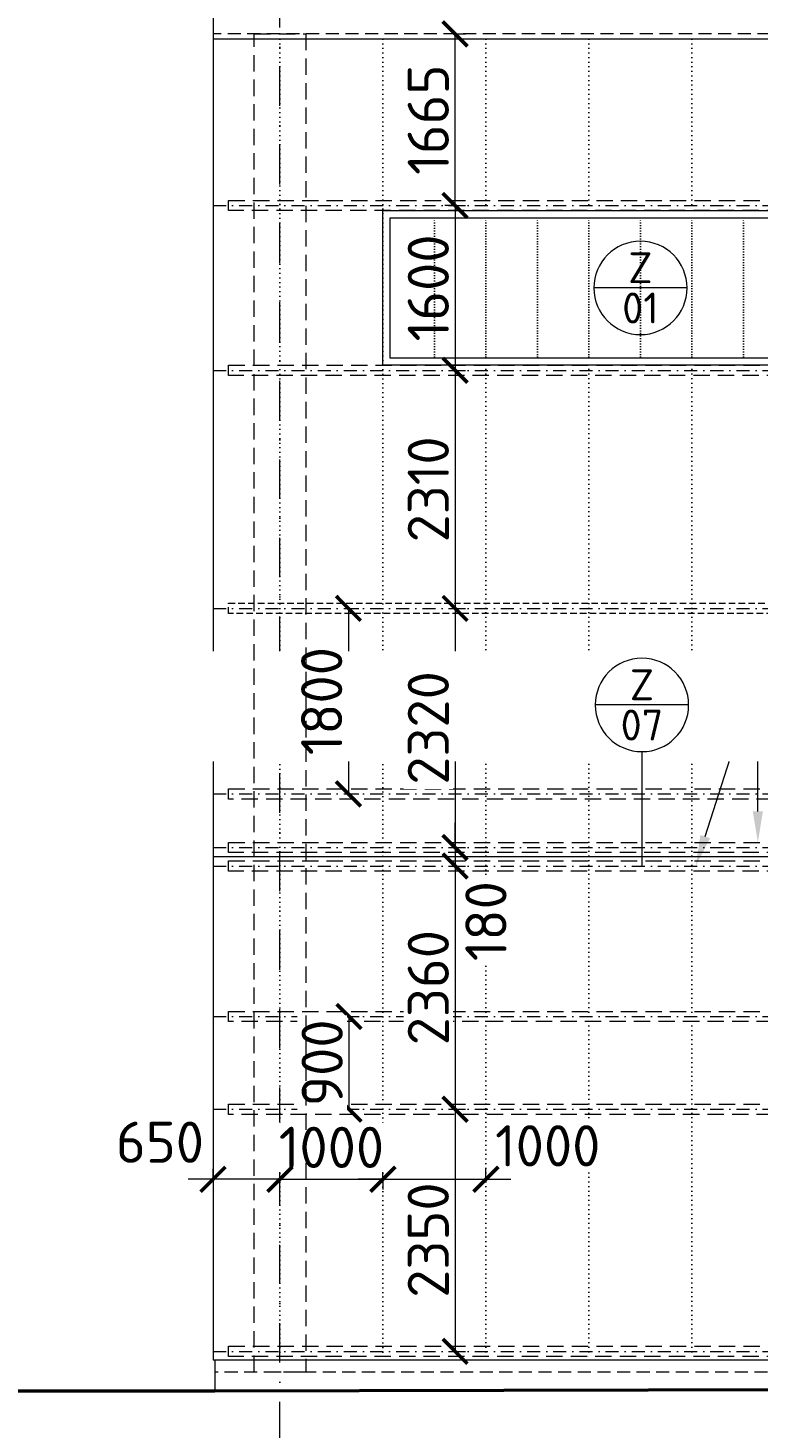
# Model space of a CAD drawing. Header units: millimetres. Extents: x -796345 to 3713765, y -2985421 to 2187451.
# Tile 60 of 256: x -2447 to 4642, y -117613 to -104028. Entities that reach past the tile are written whole.
import ezdxf
from ezdxf import colors
from ezdxf.entities.mleader import LeaderData, LeaderLine
from ezdxf.enums import TextEntityAlignment as Align
from ezdxf.math import Vec2, Vec3

# ---------------------------------------------------------------- set-up
doc = ezdxf.new("R2010")
doc.units = ezdxf.units.MM
doc.header["$PDMODE"] = 1
for name, pattern in [('CENTERX2', [101.6, 63.5, -12.7, 12.7, -12.7]), ('DASHDOT', [25.4, 12.7, -6.35, 0, -6.35]), ('DOT', [6.35, 0, -6.35]), ('HIDDEN', [9.525, 6.35, -3.175]), ('ČÁRKOVANÁ', [19.05, 12.7, -6.35])]:
    doc.linetypes.add(name, pattern=pattern)
doc.layers.get('Defpoints').update_dxf_attribs({"color": 8})
for name, color, linetype, lineweight in [('A99_N_kce-pohl', 1, 'Continuous', 9), ('A99_N_koty-200', 5, 'Continuous', 5), ('A99_N_osy', 1, 'CENTERX2', 9), ('A99_N_sraf', 252, 'Continuous', 0), ('A99_N_txt-popis-200', 240, 'Continuous', 5), ('A99_N_txt-popis-50', 240, 'Continuous', 9), ('A99_N_znaceni 200', 5, 'Continuous', 5), ('A99_S_kce-rez-sil', 7, 'Continuous', 15), ('A99_S_osy', 1, 'CENTERX2', 5)]:
    doc.layers.add(name, color=color, linetype=linetype, lineweight=lineweight)
doc.styles.add('A99_kota', font='isocpeur.ttf', dxfattribs={"height": 2})
doc.styles.add('A99_popis', font='isocpeur.ttf')
doc.dimstyles.new('A99_kota_200 new', dxfattribs={"dimscale": 200, "dimtxt": 2, "dimasz": 1.2, "dimexe": 0.5, "dimexo": 1.5, "dimgap": 0.3, "dimtad": 1, "dimdec": 0, "dimzin": 3, "dimdsep": 46, "dimtxsty": 'A99_kota', "dimblk": 'ARCHTICK', "dimcen": 2.5, "dimazin": 2, "dimtfac": 0.75, "dimtdec": 0, "dimtmove": 2, "dimatfit": 0, "dimfxl": 4, "dimfxlon": 1, "dimtolj": 1, "dimtzin": 0, "dimlwd": 5, "dimlwe": 5, "dimarcsym": 0})

# ---------------------------------------------------------------- blocks, each defined once
blk = doc.blocks.new('*U99')
at = {"color": 0, "linetype": 'ByBlock'}
blk.add_line((-3.02, 0), (3.02, 0), dxfattribs=at)
blk.add_circle((0, 0), 3.02, dxfattribs=at)
at = {"color": 0, "linetype": 'ByBlock', "style": 'A99_popis'}
for tag, p in [('KATEGORIE', (0, 1.31)), ('PRVEK', (0, -1.298))]:
    blk.add_attdef(tag, text='', height=2, dxfattribs=at).set_placement(p, align=Align.MIDDLE_CENTER)
blk = doc.blocks.new('_ArchTick')
at = {"color": 0, "linetype": 'ByBlock', "const_width": 0.15}
blk.add_lwpolyline([(-0.5, -0.5), (0.5, 0.5)], dxfattribs=at)
blk = doc.blocks.new('*D3885')
at = {"layer": 'A99_N_koty-200', "color": 0, "lineweight": 5, "transparency": 16777216}
for p, q in [((1700.5, -105750), (1600.5, -105750)), ((1700.5, -105750), (1700.5, -107350)), ((1700.5, -107350), (1800.5, -107350))]:
    blk.add_line(p, q, dxfattribs=at)
at = {"layer": 'Defpoints', "color": 0, "linetype": 'Continuous', "lineweight": 0, "transparency": 16777216}
for p in [(1710, -105750), (1700.5, -107350), (1700.5, -107350)]:
    blk.add_point(p, dxfattribs=at)
at = {"layer": 'A99_N_koty-200', "color": 0, "linetype": 'Continuous', "lineweight": 5, "transparency": 16777216, "xscale": 240, "yscale": 240, "zscale": 240}
for p, rotation in [((1700.5, -105750), 90), ((1700.5, -107350), 270)]:
    blk.add_blockref('_ArchTick', p, dxfattribs=dict(at, rotation=rotation))
at = {"layer": 'A99_N_koty-200', "color": 0, "linetype": 'Continuous', "transparency": 16777216, "insert": (1440.5, -106550), "char_height": 400, "attachment_point": 5, "rotation": 90, "style": 'A99_kota', "bg_fill": 3, "box_fill_scale": 1.1, "bg_fill_color": 256, "bg_fill_true_color": 13158600, "bg_fill_transparency": 0}
blk.add_mtext('\\A1;1600', dxfattribs=at)
blk = doc.blocks.new('*D468')
at = {"layer": 'A99_N_koty-200', "color": 0, "lineweight": 5, "transparency": 16777216}
for p, q in [((1700.5, -107350), (1800.5, -107350)), ((1700.5, -107350), (1700.5, -109660)), ((1700.5, -109660), (1800.5, -109660))]:
    blk.add_line(p, q, dxfattribs=at)
at = {"layer": 'Defpoints', "color": 0, "linetype": 'Continuous', "lineweight": 0, "transparency": 16777216}
for p in [(1700.5, -107350), (1700.5, -109660), (1700.5, -109660)]:
    blk.add_point(p, dxfattribs=at)
at = {"layer": 'A99_N_koty-200', "color": 0, "linetype": 'Continuous', "lineweight": 5, "transparency": 16777216, "xscale": 240, "yscale": 240, "zscale": 240}
for p, rotation in [((1700.5, -107350), 90), ((1700.5, -109660), 270)]:
    blk.add_blockref('_ArchTick', p, dxfattribs=dict(at, rotation=rotation))
at = {"layer": 'A99_N_koty-200', "color": 0, "linetype": 'Continuous', "transparency": 16777216, "insert": (1440.5, -108505), "char_height": 400, "attachment_point": 5, "rotation": 90, "style": 'A99_kota', "bg_fill": 3, "box_fill_scale": 1.1, "bg_fill_color": 256, "bg_fill_true_color": 13158600, "bg_fill_transparency": 0}
blk.add_mtext('\\A1;2310', dxfattribs=at)
blk = doc.blocks.new('*D469')
at = {"layer": 'A99_N_koty-200', "color": 0, "lineweight": 5, "transparency": 16777216}
for p, q in [((1700.5, -109660), (1800.5, -109660)), ((1700.5, -109660), (1700.5, -111980)), ((1700.5, -111980), (1800.5, -111980))]:
    blk.add_line(p, q, dxfattribs=at)
at = {"layer": 'Defpoints', "color": 0, "linetype": 'Continuous', "lineweight": 0, "transparency": 16777216}
for p in [(1700.5, -109660), (1700.5, -111980), (1700.5, -111980)]:
    blk.add_point(p, dxfattribs=at)
at = {"layer": 'A99_N_koty-200', "color": 0, "linetype": 'Continuous', "lineweight": 5, "transparency": 16777216, "xscale": 240, "yscale": 240, "zscale": 240}
for p, rotation in [((1700.5, -109660), 90), ((1700.5, -111980), 270)]:
    blk.add_blockref('_ArchTick', p, dxfattribs=dict(at, rotation=rotation))
at = {"layer": 'A99_N_koty-200', "color": 0, "linetype": 'Continuous', "transparency": 16777216, "insert": (1440.5, -110820), "char_height": 400, "attachment_point": 5, "rotation": 90, "style": 'A99_kota', "bg_fill": 3, "box_fill_scale": 1.1, "bg_fill_color": 256, "bg_fill_true_color": 13158600, "bg_fill_transparency": 0}
blk.add_mtext('\\A1;2320', dxfattribs=at)
blk = doc.blocks.new('*D470')
at = {"layer": 'A99_N_koty-200', "color": 0, "lineweight": 5, "transparency": 16777216}
for p, q in [((1700.5, -111980), (1700.5, -111740)), ((1700.5, -111980), (1800.5, -111980)), ((1700.5, -112160), (1800.5, -112160)), ((1700.5, -112160), (1700.5, -112400))]:
    blk.add_line(p, q, dxfattribs=at)
at = {"layer": 'Defpoints', "color": 0, "linetype": 'Continuous', "lineweight": 0, "transparency": 16777216}
blk.add_point((1700.5, -111980), dxfattribs=at)
at = {"layer": 'A99_N_koty-200', "color": 0, "linetype": 'Continuous', "lineweight": 5, "transparency": 16777216, "xscale": 240, "yscale": 240, "zscale": 240, "rotation": 270}
blk.add_blockref('_ArchTick', (1700.5, -111980), dxfattribs=at)
at = {"layer": 'A99_N_koty-200', "color": 0, "linetype": 'Continuous', "transparency": 16777216, "insert": (2000, -112695), "char_height": 400, "attachment_point": 5, "rotation": 90, "style": 'A99_kota', "bg_fill": 3, "box_fill_scale": 1.1, "bg_fill_color": 256, "bg_fill_true_color": 13158600, "bg_fill_transparency": 0}
blk.add_mtext('\\A1;180', dxfattribs=at)
at = {"layer": 'A99_N_koty-200', "color": 0, "lineweight": 5, "transparency": 16777216}
blk.add_line((1700.5, -111980), (1700.5, -112160), dxfattribs=at)
at = {"layer": 'Defpoints', "color": 0, "linetype": 'Continuous', "lineweight": 0, "transparency": 16777216}
blk.add_point((1700.5, -112160), dxfattribs=at)
blk.add_point((1700.5, -112160), dxfattribs=at)
at = {"layer": 'A99_N_koty-200', "color": 0, "linetype": 'Continuous', "lineweight": 5, "transparency": 16777216, "xscale": 240, "yscale": 240, "zscale": 240, "rotation": 90}
blk.add_blockref('_ArchTick', (1700.5, -112160), dxfattribs=at)
blk = doc.blocks.new('*D471')
at = {"layer": 'A99_N_koty-200', "color": 0, "lineweight": 5, "transparency": 16777216}
for p, q in [((1700.5, -112160), (1800.5, -112160)), ((1700.5, -112160), (1700.5, -114520)), ((1700.5, -114520), (1800.5, -114520))]:
    blk.add_line(p, q, dxfattribs=at)
at = {"layer": 'Defpoints', "color": 0, "linetype": 'Continuous', "lineweight": 0, "transparency": 16777216}
for p in [(1700.5, -112160), (1691, -114520), (1700.5, -114520)]:
    blk.add_point(p, dxfattribs=at)
at = {"layer": 'A99_N_koty-200', "color": 0, "linetype": 'Continuous', "lineweight": 5, "transparency": 16777216, "xscale": 240, "yscale": 240, "zscale": 240}
for p, rotation in [((1700.5, -112160), 90), ((1700.5, -114520), 270)]:
    blk.add_blockref('_ArchTick', p, dxfattribs=dict(at, rotation=rotation))
at = {"layer": 'A99_N_koty-200', "color": 0, "linetype": 'Continuous', "transparency": 16777216, "insert": (1440.5, -113340), "char_height": 400, "attachment_point": 5, "rotation": 90, "style": 'A99_kota', "bg_fill": 3, "box_fill_scale": 1.1, "bg_fill_color": 256, "bg_fill_true_color": 13158600, "bg_fill_transparency": 0}
blk.add_mtext('\\A1;2360', dxfattribs=at)
blk = doc.blocks.new('*D472')
at = {"layer": 'A99_N_koty-200', "color": 0, "lineweight": 5, "transparency": 16777216}
for p, q in [((1700.5, -114520), (1800.5, -114520)), ((1700.5, -114520), (1700.5, -116870)), ((1700.5, -116870), (1800.5, -116870))]:
    blk.add_line(p, q, dxfattribs=at)
at = {"layer": 'Defpoints', "color": 0, "linetype": 'Continuous', "lineweight": 0, "transparency": 16777216}
for p in [(1700.5, -114520), (1691, -116870), (1700.5, -116870)]:
    blk.add_point(p, dxfattribs=at)
at = {"layer": 'A99_N_koty-200', "color": 0, "linetype": 'Continuous', "lineweight": 5, "transparency": 16777216, "xscale": 240, "yscale": 240, "zscale": 240}
for p, rotation in [((1700.5, -114520), 90), ((1700.5, -116870), 270)]:
    blk.add_blockref('_ArchTick', p, dxfattribs=dict(at, rotation=rotation))
at = {"layer": 'A99_N_koty-200', "color": 0, "linetype": 'Continuous', "transparency": 16777216, "insert": (1440, -115790), "char_height": 400, "attachment_point": 5, "rotation": 90, "style": 'A99_kota', "bg_fill": 3, "box_fill_scale": 1.1, "bg_fill_color": 256, "bg_fill_true_color": 13158600, "bg_fill_transparency": 0}
blk.add_mtext('\\A1;2350', dxfattribs=at)
blk = doc.blocks.new('*D473')
at = {"layer": 'A99_N_koty-200', "color": 0, "lineweight": 5, "transparency": 16777216}
for p, q in [((1700.5, -104085), (1800.5, -104085)), ((1700.5, -105750), (1700.5, -104085)), ((1700.5, -105750), (1800.5, -105750))]:
    blk.add_line(p, q, dxfattribs=at)
at = {"layer": 'Defpoints', "color": 0, "linetype": 'Continuous', "lineweight": 0, "transparency": 16777216}
for p in [(1700.5, -104085), (1700.5, -104085), (1700.5, -105750)]:
    blk.add_point(p, dxfattribs=at)
at = {"layer": 'A99_N_koty-200', "color": 0, "linetype": 'Continuous', "lineweight": 5, "transparency": 16777216, "xscale": 240, "yscale": 240, "zscale": 240}
for p, rotation in [((1700.5, -104085), 90), ((1700.5, -105750), 270)]:
    blk.add_blockref('_ArchTick', p, dxfattribs=dict(at, rotation=rotation))
at = {"layer": 'A99_N_koty-200', "color": 0, "linetype": 'Continuous', "transparency": 16777216, "insert": (1440.5, -104917.5), "char_height": 400, "attachment_point": 5, "rotation": 90, "style": 'A99_kota', "bg_fill": 3, "box_fill_scale": 1.1, "bg_fill_color": 256, "bg_fill_true_color": 13158600, "bg_fill_transparency": 0}
blk.add_mtext('\\A1;1665', dxfattribs=at)
blk = doc.blocks.new('*D474')
at = {"layer": 'A99_N_koty-200', "color": 0, "lineweight": 5, "transparency": 16777216}
for p, q in [((-650, -115200), (-890, -115200)), ((-650, -115200), (-650, -115100)), ((0, -115200), (-650, -115200)), ((0, -115200), (0, -115100)), ((0, -115200), (240, -115200))]:
    blk.add_line(p, q, dxfattribs=at)
at = {"layer": 'Defpoints', "color": 0, "linetype": 'Continuous', "lineweight": 0, "transparency": 16777216}
for p in [(-650, -115200), (-650, -115200), (0, -115200)]:
    blk.add_point(p, dxfattribs=at)
at = {"layer": 'A99_N_koty-200', "color": 0, "linetype": 'Continuous', "lineweight": 5, "transparency": 16777216, "xscale": 240, "yscale": 240, "zscale": 240, "rotation": 180}
blk.add_blockref('_ArchTick', (0, -115200), dxfattribs=at)
at = {"layer": 'A99_N_koty-200', "color": 0, "linetype": 'Continuous', "transparency": 16777216, "insert": (-1165, -114840), "char_height": 400, "attachment_point": 5, "style": 'A99_kota', "bg_fill": 3, "box_fill_scale": 1.1, "bg_fill_color": 256, "bg_fill_true_color": 13158600, "bg_fill_transparency": 0}
blk.add_mtext('\\A1;650', dxfattribs=at)
at = {"layer": 'A99_N_koty-200', "color": 0, "linetype": 'Continuous', "lineweight": 5, "transparency": 16777216, "xscale": 240, "yscale": 240, "zscale": 240}
blk.add_blockref('_ArchTick', (-650, -115200), dxfattribs=at)
blk = doc.blocks.new('*D475')
at = {"layer": 'A99_N_koty-200', "color": 0, "lineweight": 5, "transparency": 16777216}
for p, q in [((0, -115200), (0, -115100)), ((0, -115200), (1000, -115200)), ((1000, -115200), (1000, -115100))]:
    blk.add_line(p, q, dxfattribs=at)
at = {"layer": 'Defpoints', "color": 0, "linetype": 'Continuous', "lineweight": 0, "transparency": 16777216}
for p in [(0, -115200), (1000, -115200), (1000, -115200)]:
    blk.add_point(p, dxfattribs=at)
at = {"layer": 'A99_N_koty-200', "color": 0, "linetype": 'Continuous', "transparency": 16777216, "insert": (500, -114890), "char_height": 400, "attachment_point": 5, "style": 'A99_kota', "bg_fill": 3, "box_fill_scale": 1.1, "bg_fill_color": 256, "bg_fill_true_color": 13158600, "bg_fill_transparency": 0}
blk.add_mtext('\\A1;1000', dxfattribs=at)
at = {"layer": 'A99_N_koty-200', "color": 0, "linetype": 'Continuous', "lineweight": 5, "transparency": 16777216, "xscale": 240, "yscale": 240, "zscale": 240, "rotation": 180}
blk.add_blockref('_ArchTick', (0, -115200), dxfattribs=at)
at = {"layer": 'A99_N_koty-200', "color": 0, "linetype": 'Continuous', "lineweight": 5, "transparency": 16777216, "xscale": 240, "yscale": 240, "zscale": 240}
blk.add_blockref('_ArchTick', (1000, -115200), dxfattribs=at)
blk = doc.blocks.new('*D476')
at = {"layer": 'A99_N_koty-200', "color": 0, "lineweight": 5, "transparency": 16777216}
for p, q in [((1000, -115200), (760, -115200)), ((1000, -115200), (1000, -115300)), ((1000, -115200), (2000, -115200)), ((2000, -115200), (2000, -115100)), ((2000, -115200), (2240, -115200))]:
    blk.add_line(p, q, dxfattribs=at)
at = {"layer": 'Defpoints', "color": 0, "linetype": 'Continuous', "lineweight": 0, "transparency": 16777216}
for p in [(1000, -115200), (2000, -115200), (2000, -115200)]:
    blk.add_point(p, dxfattribs=at)
at = {"layer": 'A99_N_koty-200', "color": 0, "linetype": 'Continuous', "lineweight": 5, "transparency": 16777216, "xscale": 240, "yscale": 240, "zscale": 240}
blk.add_blockref('_ArchTick', (1000, -115200), dxfattribs=at)
at = {"layer": 'A99_N_koty-200', "color": 0, "linetype": 'Continuous', "transparency": 16777216, "insert": (2600, -114875), "char_height": 400, "attachment_point": 5, "style": 'A99_kota', "bg_fill": 3, "box_fill_scale": 1.1, "bg_fill_color": 256, "bg_fill_true_color": 13158600, "bg_fill_transparency": 0}
blk.add_mtext('\\A1;1000', dxfattribs=at)
at = {"layer": 'A99_N_koty-200', "color": 0, "linetype": 'Continuous', "lineweight": 5, "transparency": 16777216, "xscale": 240, "yscale": 240, "zscale": 240, "rotation": 180}
blk.add_blockref('_ArchTick', (2000, -115200), dxfattribs=at)
blk = doc.blocks.new('*D477')
at = {"layer": 'A99_N_koty-200', "color": 0, "lineweight": 5, "transparency": 16777216}
for p, q in [((665, -109660), (765, -109660)), ((665, -109660), (665, -111460)), ((665, -111460), (765, -111460))]:
    blk.add_line(p, q, dxfattribs=at)
at = {"layer": 'Defpoints', "color": 0, "linetype": 'Continuous', "lineweight": 0, "transparency": 16777216}
for p in [(442, -109660), (665, -111460), (665, -111460)]:
    blk.add_point(p, dxfattribs=at)
at = {"layer": 'A99_N_koty-200', "color": 0, "linetype": 'Continuous', "lineweight": 5, "transparency": 16777216, "xscale": 240, "yscale": 240, "zscale": 240}
for p, rotation in [((665, -109660), 90), ((665, -111460), 270)]:
    blk.add_blockref('_ArchTick', p, dxfattribs=dict(at, rotation=rotation))
at = {"layer": 'A99_N_koty-200', "color": 0, "linetype": 'Continuous', "transparency": 16777216, "insert": (405, -110560), "char_height": 400, "attachment_point": 5, "rotation": 90, "style": 'A99_kota', "bg_fill": 3, "box_fill_scale": 1.1, "bg_fill_color": 256, "bg_fill_true_color": 13158600, "bg_fill_transparency": 0}
blk.add_mtext('\\A1;1800', dxfattribs=at)
blk = doc.blocks.new('*D478')
at = {"layer": 'A99_N_koty-200', "color": 0, "lineweight": 5, "transparency": 16777216}
for p, q in [((670, -113620), (770, -113620)), ((670, -113620), (670, -114520)), ((670, -114520), (770, -114520))]:
    blk.add_line(p, q, dxfattribs=at)
at = {"layer": 'A99_N_koty-200', "color": 0, "linetype": 'Continuous', "lineweight": 5, "transparency": 16777216, "xscale": 240, "yscale": 240, "zscale": 240}
for p, rotation in [((670, -113620), 90), ((670, -114520), 270)]:
    blk.add_blockref('_ArchTick', p, dxfattribs=dict(at, rotation=rotation))
at = {"layer": 'A99_N_koty-200', "color": 0, "linetype": 'Continuous', "transparency": 16777216, "insert": (410, -114070), "char_height": 400, "attachment_point": 5, "rotation": 90, "style": 'A99_kota', "bg_fill": 3, "box_fill_scale": 1.1, "bg_fill_color": 256, "bg_fill_true_color": 13158600, "bg_fill_transparency": 0}
blk.add_mtext('\\A1;900', dxfattribs=at)
at = {"layer": 'Defpoints', "color": 0, "linetype": 'Continuous', "lineweight": 0, "transparency": 16777216}
for p in [(670, -113620), (670, -114520), (670, -114520)]:
    blk.add_point(p, dxfattribs=at)

msp = doc.modelspace()

# ---------------------------------------------------------------- linework, layer by layer
at = {"layer": 'A99_N_kce-pohl', "color": 1, "lineweight": 9}
msp.add_line((-650, -102570), (-650, -116955), dxfattribs=at)
at = {"layer": 'A99_N_kce-pohl', "color": 1, "linetype": 'ČÁRKOVANÁ', "lineweight": 0, "ltscale": 10}
msp.add_lwpolyline([(138875, -104085), (-650, -104085)], dxfattribs=at)
at = {"layer": 'A99_N_kce-pohl', "color": 1, "linetype": 'Continuous', "lineweight": 5}
msp.add_lwpolyline([(138875, -104135), (-650, -104135)], dxfattribs=at)
at = {"layer": 'A99_N_kce-pohl', "linetype": 'DOT', "lineweight": 5, "ltscale": 4}
for points in [[(2000, -107220), (2000, -105880)], [(2500, -107220), (2500, -105880)], [(3000, -107220), (3000, -105880)], [(3500, -107220), (3500, -105880)], [(4000, -107220), (4000, -105880)], [(4500, -107220), (4500, -105880)]]:
    msp.add_lwpolyline(points, dxfattribs=at)
at = {"layer": 'A99_N_kce-pohl', "color": 1, "lineweight": 9}
for points in [[(138875, -112070), (-650, -112070)], [(138875, -116955), (-650, -116955)], [(-632.5, -116954.6), (-631.9, -117254.6)]]:
    msp.add_lwpolyline(points, dxfattribs=at)
at = {"layer": 'A99_N_kce-pohl', "color": 7, "linetype": 'HIDDEN', "lineweight": 5, "ltscale": 20}
msp.add_lwpolyline([(138845, -117070), (-632.5, -117070)], dxfattribs=at)
at = {"layer": 'A99_N_kce-pohl', "color": 7, "lineweight": 50}
msp.add_lwpolyline([(151570, -117130), (61972.5, -117130), (-632.5, -117254.6), (-15245, -117254.6)], dxfattribs=at)
at = {"layer": 'A99_N_osy', "linetype": 'DASHDOT', "lineweight": 9, "ltscale": 30}
msp.add_lwpolyline([(0, -121550), (0, -101085)], dxfattribs=at)
at = {"layer": 'A99_N_sraf', "linetype": 'DOT', "lineweight": 5, "ltscale": 7}
for p, q in [((0, -104135), (0, -116955)), ((1000, -104135), (1000, -116955)), ((2000, -104135), (2000, -105800)), ((3000, -104135), (3000, -105800)), ((4000, -104135), (4000, -105800)), ((2000, -107295), (2000, -116955)), ((3000, -107295), (3000, -116955)), ((4000, -107295), (4000, -116955))]:
    msp.add_line(p, q, dxfattribs=at)
at = {"layer": 'A99_S_kce-rez-sil', "linetype": 'HIDDEN', "lineweight": 0, "ltscale": 25}
for points in [[(-500, -105700), (138475, -105700), (138475, -105800), (-500, -105800)], [(-500, -107300), (138475, -107300), (138475, -107400), (-500, -107400)], [(-500, -116820), (138475, -116820), (138475, -116920), (-500, -116920)]]:
    msp.add_lwpolyline(points, close=True, dxfattribs=at)
at = {"layer": 'A99_S_kce-rez-sil', "color": 1, "linetype": 'HIDDEN', "lineweight": 5, "ltscale": 10}
msp.add_lwpolyline([(114800, -109710), (-500, -109710), (-500, -109610), (114800, -109610)], dxfattribs=at)
at = {"layer": 'A99_S_kce-rez-sil', "color": 30, "linetype": 'HIDDEN', "lineweight": 0, "ltscale": 25}
for points in [[(114800, -111510), (-500, -111510), (-500, -111410), (114800, -111410)], [(114800, -113670), (-500, -113670), (-500, -113570), (114800, -113570)]]:
    msp.add_lwpolyline(points, dxfattribs=at)
at = {"layer": 'A99_S_kce-rez-sil', "color": 1, "linetype": 'HIDDEN', "lineweight": 0, "ltscale": 25}
for points in [[(-500, -111930), (138475, -111930), (138475, -112030), (-500, -112030)], [(-500, -112110), (138475, -112110), (138475, -112210), (-500, -112210)]]:
    msp.add_lwpolyline(points, close=True, dxfattribs=at)
msp.add_lwpolyline([(114800, -114570), (-500, -114570), (-500, -114470), (114800, -114470)], dxfattribs=at)
at = {"layer": 'A99_S_osy', "color": 7, "linetype": 'DASHDOT', "lineweight": 5, "ltscale": 10}
for points in [[(-650, -105750), (138875, -105750)], [(-650, -107350), (138875, -107350)], [(-650, -116870), (138875, -116870)]]:
    msp.add_lwpolyline(points, dxfattribs=at)
at = {"layer": 'A99_S_osy', "linetype": 'DASHDOT', "lineweight": 5, "ltscale": 10}
for points in [[(-650, -109660), (114800, -109660)], [(-650, -111460), (114800, -111460)], [(-650, -111980), (138875, -111980)], [(-650, -112160), (138875, -112160)], [(-650, -113620), (114800, -113620)], [(-650, -114520), (114800, -114520)]]:
    msp.add_lwpolyline(points, dxfattribs=at)

# ---------------------------------------------------------------- block references
at = {"layer": 'A99_N_znaceni 200'}
ref = msp.add_blockref('*U99', (3500, -106550), dxfattribs=dict(at, xscale=-150, yscale=150, zscale=150))
ref.add_attrib('KATEGORIE', 'Z', dxfattribs={"layer": '0', "color": 0, "linetype": 'ByBlock', "height": 300, "style": 'A99_popis'}).set_placement((3500, -106353.5), align=Align.MIDDLE_CENTER)
ref.add_attrib('PRVEK', '01', dxfattribs={"layer": '0', "color": 0, "linetype": 'ByBlock', "height": 300, "style": 'A99_popis'}).set_placement((3500, -106744.7), align=Align.MIDDLE_CENTER)

# ---------------------------------------------------------------- leaders
at = {"layer": 'A99_N_txt-popis-200', "lineweight": 9}
ml = msp.add_multileader_mtext('Standard', dxfattribs=at)
ml.set_content('\\A1;{\\C256;dilatace}', color=1, style='A99_popis')
ml.set_leader_properties(color=256, linetype='ByLayer', lineweight=-1)
ml.build(insert=Vec2(0, 0))
ml.multileader.update_dxf_attribs({"dogleg_length": 200, "arrow_head_size": 300, "scale": 200})
ctx = ml.context
ctx.base_point, ctx.scale, ctx.char_height, ctx.arrow_head_size, ctx.landing_gap_size, ctx.plane_origin = Vec3(73005, -110920), 200, 400, 300, 1000, Vec3(71087.5, -120100)
ctx.text_align_type = 2
notes = []
notes.append((ctx, [(1, (1, 1, 0), (77605, -110920), (-1, 0), 800, [(0, [(78280, -110915)], 0, [])])]))
ctx.mtext.insert, ctx.mtext.width, ctx.mtext.alignment, ctx.mtext.flow_direction = Vec3(75805, -110720), 2135, 3, 5
for ctx, leaders in notes:
    for number, flags, end, landing, length, lines in leaders:
        leader = LeaderData()
        leader.index, (leader.has_last_leader_line, leader.has_dogleg_vector, leader.attachment_direction) = number, flags
        leader.last_leader_point, leader.dogleg_vector, leader.dogleg_length = Vec3(end), Vec3(landing), length
        for number, points, colour, breaks in lines:
            line = LeaderLine()
            line.index, line.vertices, line.color, line.breaks = number, Vec3.list(points), colors.encode_raw_color(colour), breaks
            leader.lines.append(line)
        ctx.leaders.append(leader)

# ---------------------------------------------------------------- next in the draw order: dimensions: what is measured, and where the dimension line sits
at = {"layer": 'A99_N_koty-200', "linetype": 'Continuous'}
dim = msp.add_linear_dim(base=(1700.5, -107350), p1=(1710, -105750), p2=(1700.5, -107350), angle=90, dimstyle='A99_kota_200 new', override={"dimscale": 0, "dimtix": 1, "dimtofl": 1, "dimtmove": 2, "dimatfit": 0, "dimfxl": 15, "dimtfill": 1}, dxfattribs=at)
dim.commit()
dim.dimension.update_dxf_attribs({"geometry": '*D3885', "text_midpoint": (1440.5, -106550)})
dim = msp.add_linear_dim(base=(-650, -115200), p1=(0, -115200), p2=(-650, -115200), dimstyle='A99_kota_200 new', override={"dimscale": 0, "dimtix": 1, "dimtofl": 1, "dimtmove": 2, "dimatfit": 0, "dimfxl": 15, "dimtfill": 1}, dxfattribs=at)
dim.commit()
dim.dimension.update_dxf_attribs({"geometry": '*D474', "text_midpoint": (-1165, -114840), "dimtype": 128})

# ---------------------------------------------------------------- next in the draw order: dimensions: what is measured, and where the dimension line sits
for base, p1, p2, picture, middle in [((1700.5, -104085), (1700.5, -105750), (1700.5, -104085), '*D473', (1440.5, -104917.5)), ((1700.5, -109660), (1700.5, -107350), (1700.5, -109660), '*D468', (1440.5, -108505))]:
    dim = msp.add_linear_dim(base=base, p1=p1, p2=p2, angle=90, dimstyle='A99_kota_200 new', override={"dimscale": 0, "dimtix": 1, "dimtofl": 1, "dimtmove": 2, "dimatfit": 0, "dimfxl": 15, "dimtfill": 1}, dxfattribs=at)
    dim.commit()
    dim.dimension.update_dxf_attribs({"geometry": picture, "text_midpoint": middle})

# ---------------------------------------------------------------- next in the draw order: linework, layer by layer
at = {"layer": 'A99_N_kce-pohl', "linetype": 'Continuous', "lineweight": 5, "ltscale": 0.5}
for points in [[(1000, -105800), (5500, -105800), (5500, -107300), (1000, -107300)], [(1070, -105870), (5430, -105870), (5430, -107230), (1070, -107230)]]:
    msp.add_lwpolyline(points, close=True, dxfattribs=at)
at = {"layer": 'A99_N_kce-pohl', "linetype": 'DOT', "lineweight": 5, "ltscale": 4}
msp.add_lwpolyline([(1500, -107220), (1500, -105880)], dxfattribs=at)

# ---------------------------------------------------------------- next in the draw order: dimensions: what is measured, and where the dimension line sits
at = {"layer": 'A99_N_koty-200', "linetype": 'Continuous'}
dim = msp.add_linear_dim(base=(1700.5, -111980), p1=(1700.5, -109660), p2=(1700.5, -111980), angle=90, dimstyle='A99_kota_200 new', override={"dimscale": 0, "dimtix": 1, "dimtofl": 1, "dimtmove": 2, "dimatfit": 0, "dimfxl": 15, "dimtfill": 1}, dxfattribs=at)
dim.commit()
dim.dimension.update_dxf_attribs({"geometry": '*D469', "text_midpoint": (1440.5, -110820)})

# ---------------------------------------------------------------- next in the draw order: dimensions: what is measured, and where the dimension line sits
dim = msp.add_linear_dim(base=(1700.5, -112160), p1=(1700.5, -111980), p2=(1700.5, -112160), angle=90, dimstyle='A99_kota_200 new', override={"dimscale": 0, "dimtix": 1, "dimtofl": 1, "dimtmove": 2, "dimatfit": 0, "dimfxl": 15, "dimtfill": 1}, dxfattribs=at)
dim.commit()
dim.dimension.update_dxf_attribs({"geometry": '*D470', "text_midpoint": (2000, -112695), "dimtype": 128})

# ---------------------------------------------------------------- next in the draw order: dimensions: what is measured, and where the dimension line sits
dim = msp.add_linear_dim(base=(1700.5, -114520), p1=(1700.5, -112160), p2=(1691, -114520), angle=90, dimstyle='A99_kota_200 new', override={"dimscale": 0, "dimtix": 1, "dimtofl": 1, "dimtmove": 2, "dimatfit": 0, "dimfxl": 15, "dimtfill": 1}, dxfattribs=at)
dim.commit()
dim.dimension.update_dxf_attribs({"geometry": '*D471', "text_midpoint": (1440.5, -113340)})

# ---------------------------------------------------------------- next in the draw order: leaders
at = {"layer": 'A99_N_txt-popis-50', "lineweight": 9}
ml = msp.add_multileader_mtext('Standard', dxfattribs=at)
ml.set_content('\\A1;{\\C256;2x nový nosník\\P100x250x6 }', color=1, style='A99_popis')
ml.set_leader_properties(color=256, linetype='ByLayer', lineweight=-1)
ml.build(insert=Vec2(0, 0))
ml.multileader.update_dxf_attribs({"dogleg_length": 1, "arrow_head_size": 300, "scale": 200})
ctx = ml.context
ctx.base_point, ctx.scale, ctx.char_height, ctx.arrow_head_size, ctx.landing_gap_size, ctx.plane_origin = Vec3(5225, -110277.7), 200, 400, 300, 250, Vec3(-3492.5, -113831)
ctx.text_align_type = 2
notes = []
notes.append((ctx, [(1, (1, 1, 0), (4640, -110277.7), (1, 0), 585, [(0, [(4640, -111930)], 0, [])])]))
ctx.mtext.insert, ctx.mtext.width, ctx.mtext.defined_height, ctx.mtext.alignment, ctx.mtext.flow_direction = Vec3(9155, -110077.7), 4027.5, 906.7, 3, 5
ctx.mtext.has_bg_fill, ctx.mtext.bg_color, ctx.mtext.bg_scale_factor, ctx.mtext.bg_transparency, ctx.mtext.use_window_bg_color = 1, -1073741824, 1, 0, 1
for ctx, leaders in notes:
    for number, flags, end, landing, length, lines in leaders:
        leader = LeaderData()
        leader.index, (leader.has_last_leader_line, leader.has_dogleg_vector, leader.attachment_direction) = number, flags
        leader.last_leader_point, leader.dogleg_vector, leader.dogleg_length = Vec3(end), Vec3(landing), length
        for number, points, colour, breaks in lines:
            line = LeaderLine()
            line.index, line.vertices, line.color, line.breaks = number, Vec3.list(points), colors.encode_raw_color(colour), breaks
            leader.lines.append(line)
        ctx.leaders.append(leader)

# ---------------------------------------------------------------- next in the draw order: dimensions: what is measured, and where the dimension line sits
at = {"layer": 'A99_N_koty-200', "linetype": 'Continuous'}
dim = msp.add_linear_dim(base=(1700.5, -116870), p1=(1700.5, -114520), p2=(1691, -116870), angle=90, dimstyle='A99_kota_200 new', override={"dimscale": 0, "dimtix": 1, "dimtofl": 1, "dimtmove": 2, "dimatfit": 0, "dimfxl": 15, "dimtfill": 1}, dxfattribs=at)
dim.commit()
dim.dimension.update_dxf_attribs({"geometry": '*D472', "text_midpoint": (1440, -115790), "dimtype": 128})

# ---------------------------------------------------------------- next in the draw order: leaders
at = {"layer": 'A99_N_txt-popis-50', "lineweight": 9}
ml = msp.add_multileader_mtext('Standard', dxfattribs=at)
ml.set_content('\\A1;{\\C256;2x nový nosník\\P100x250x6 }', color=1, style='A99_popis')
ml.set_leader_properties(color=256, linetype='ByLayer', lineweight=-1)
ml.build(insert=Vec2(0, 0))
ml.multileader.update_dxf_attribs({"dogleg_length": 1, "arrow_head_size": 300, "scale": 200})
ctx = ml.context
ctx.base_point, ctx.scale, ctx.char_height, ctx.arrow_head_size, ctx.landing_gap_size, ctx.plane_origin = Vec3(5225, -110277.7), 200, 400, 300, 250, Vec3(-3492.5, -113831)
ctx.text_align_type = 2
notes = []
notes.append((ctx, [(1, (1, 1, 0), (4640, -110277.7), (1, 0), 585, [(0, [(4037.5, -112160)], 0, [])])]))
ctx.mtext.insert, ctx.mtext.width, ctx.mtext.defined_height, ctx.mtext.alignment, ctx.mtext.flow_direction = Vec3(9155, -110077.7), 4027.5, 906.7, 3, 5
ctx.mtext.has_bg_fill, ctx.mtext.bg_color, ctx.mtext.bg_scale_factor, ctx.mtext.bg_transparency, ctx.mtext.use_window_bg_color = 1, -1073741824, 1, 0, 1
for ctx, leaders in notes:
    for number, flags, end, landing, length, lines in leaders:
        leader = LeaderData()
        leader.index, (leader.has_last_leader_line, leader.has_dogleg_vector, leader.attachment_direction) = number, flags
        leader.last_leader_point, leader.dogleg_vector, leader.dogleg_length = Vec3(end), Vec3(landing), length
        for number, points, colour, breaks in lines:
            line = LeaderLine()
            line.index, line.vertices, line.color, line.breaks = number, Vec3.list(points), colors.encode_raw_color(colour), breaks
            leader.lines.append(line)
        ctx.leaders.append(leader)

# ---------------------------------------------------------------- next in the draw order: dimensions: what is measured, and where the dimension line sits
at = {"layer": 'A99_N_koty-200', "linetype": 'Continuous'}
dim = msp.add_linear_dim(base=(665, -111460), p1=(442.2, -109660), p2=(665, -111460), angle=90, dimstyle='A99_kota_200 new', override={"dimscale": 0, "dimtix": 1, "dimtofl": 1, "dimtmove": 2, "dimatfit": 0, "dimfxl": 15, "dimtfill": 1}, dxfattribs=at)
dim.commit()
dim.dimension.update_dxf_attribs({"geometry": '*D477', "text_midpoint": (405, -110560)})
dim = msp.add_linear_dim(base=(1000, -115200), p1=(0, -115200), p2=(1000, -115200), dimstyle='A99_kota_200 new', override={"dimscale": 0, "dimtix": 1, "dimtofl": 1, "dimtmove": 2, "dimatfit": 0, "dimfxl": 15, "dimtfill": 1}, dxfattribs=at)
dim.commit()
dim.dimension.update_dxf_attribs({"geometry": '*D475', "text_midpoint": (500, -114890), "dimtype": 128})

# ---------------------------------------------------------------- next in the draw order: dimensions: what is measured, and where the dimension line sits
dim = msp.add_linear_dim(base=(2000, -115200), p1=(1000, -115200), p2=(2000, -115200), dimstyle='A99_kota_200 new', override={"dimscale": 0, "dimtix": 1, "dimtofl": 1, "dimtmove": 2, "dimatfit": 0, "dimfxl": 15, "dimtfill": 1}, dxfattribs=at)
dim.commit()
dim.dimension.update_dxf_attribs({"geometry": '*D476', "text_midpoint": (2600, -114875), "dimtype": 128})

# ---------------------------------------------------------------- next in the draw order: leaders
at = {"layer": 'A99_N_txt-popis-50', "lineweight": 9}
ml = msp.add_multileader_mtext('Standard', dxfattribs=at)
ml.set_content('\\A1;{\\C256;2x nový nosník\\P100x250x6 }', color=1, style='A99_popis')
ml.set_leader_properties(color=256, linetype='ByLayer', lineweight=-1)
ml.build(insert=Vec2(0, 0))
ml.multileader.update_dxf_attribs({"dogleg_length": 1, "arrow_head_size": 300, "scale": 200})
ctx = ml.context
ctx.base_point, ctx.scale, ctx.char_height, ctx.arrow_head_size, ctx.landing_gap_size, ctx.plane_origin = Vec3(127780, -110277.7), 200, 400, 300, 250, Vec3(119062.5, -113831)
ctx.text_align_type = 2
notes = []
notes.append((ctx, [(1, (1, 1, 0), (127195, -110277.7), (1, 0), 585, [(0, [(127195, -111930)], 0, [])])]))
ctx.mtext.insert, ctx.mtext.width, ctx.mtext.defined_height, ctx.mtext.alignment, ctx.mtext.flow_direction = Vec3(131710, -110077.7), 4027.5, 906.7, 3, 5
ctx.mtext.has_bg_fill, ctx.mtext.bg_color, ctx.mtext.bg_scale_factor, ctx.mtext.bg_transparency, ctx.mtext.use_window_bg_color = 1, -1073741824, 1, 0, 1
for ctx, leaders in notes:
    for number, flags, end, landing, length, lines in leaders:
        leader = LeaderData()
        leader.index, (leader.has_last_leader_line, leader.has_dogleg_vector, leader.attachment_direction) = number, flags
        leader.last_leader_point, leader.dogleg_vector, leader.dogleg_length = Vec3(end), Vec3(landing), length
        for number, points, colour, breaks in lines:
            line = LeaderLine()
            line.index, line.vertices, line.color, line.breaks = number, Vec3.list(points), colors.encode_raw_color(colour), breaks
            leader.lines.append(line)
        ctx.leaders.append(leader)

# ---------------------------------------------------------------- next in the draw order: dimensions: what is measured, and where the dimension line sits
at = {"layer": 'A99_N_koty-200', "linetype": 'Continuous'}
dim = msp.add_linear_dim(base=(670, -114520), p1=(670, -113620), p2=(670, -114520), angle=90, dimstyle='A99_kota_200 new', override={"dimscale": 0, "dimtix": 1, "dimtofl": 1, "dimtmove": 2, "dimatfit": 0, "dimfxl": 15, "dimtfill": 1}, dxfattribs=at)
dim.commit()
dim.dimension.update_dxf_attribs({"geometry": '*D478', "text_midpoint": (410, -114070)})

# ---------------------------------------------------------------- next in the draw order: leaders
at = {"layer": 'A99_N_txt-popis-50', "lineweight": 9}
ml = msp.add_multileader_mtext('Standard', dxfattribs=at)
ml.set_content('\\A1;{\\C256;2x nový nosník\\P100x250x6 }', color=1, style='A99_popis')
ml.set_leader_properties(color=256, linetype='ByLayer', lineweight=-1)
ml.build(insert=Vec2(0, 0))
ml.multileader.update_dxf_attribs({"dogleg_length": 1, "arrow_head_size": 300, "scale": 200})
ctx = ml.context
ctx.base_point, ctx.scale, ctx.char_height, ctx.arrow_head_size, ctx.landing_gap_size, ctx.plane_origin = Vec3(127780, -110277.7), 200, 400, 300, 250, Vec3(119062.5, -113831)
ctx.text_align_type = 2
notes = []
notes.append((ctx, [(1, (1, 1, 0), (127195, -110277.7), (1, 0), 585, [(0, [(126592.5, -112160)], 0, [])])]))
ctx.mtext.insert, ctx.mtext.width, ctx.mtext.defined_height, ctx.mtext.alignment, ctx.mtext.flow_direction = Vec3(131710, -110077.7), 4027.5, 906.7, 3, 5
ctx.mtext.has_bg_fill, ctx.mtext.bg_color, ctx.mtext.bg_scale_factor, ctx.mtext.bg_transparency, ctx.mtext.use_window_bg_color = 1, -1073741824, 1, 0, 1
for ctx, leaders in notes:
    for number, flags, end, landing, length, lines in leaders:
        leader = LeaderData()
        leader.index, (leader.has_last_leader_line, leader.has_dogleg_vector, leader.attachment_direction) = number, flags
        leader.last_leader_point, leader.dogleg_vector, leader.dogleg_length = Vec3(end), Vec3(landing), length
        for number, points, colour, breaks in lines:
            line = LeaderLine()
            line.index, line.vertices, line.color, line.breaks = number, Vec3.list(points), colors.encode_raw_color(colour), breaks
            leader.lines.append(line)
        ctx.leaders.append(leader)

# ---------------------------------------------------------------- next in the draw order: linework, layer by layer
at = {"layer": 'A99_N_znaceni 200'}
msp.add_lwpolyline([(3515, -111050.1), (3515, -112160)], dxfattribs=at)
at = {"layer": 'A99_S_kce-rez-sil', "linetype": 'HIDDEN', "lineweight": 0, "ltscale": 25}
msp.add_lwpolyline([(-250, -104085), (250, -104085), (250, -117070), (-250, -117070)], close=True, dxfattribs=at)

# ---------------------------------------------------------------- next in the draw order: block references
at = {"layer": 'A99_N_znaceni 200'}
ref = msp.add_blockref('*U99', (3515, -110597.1), dxfattribs=dict(at, xscale=-150, yscale=150, zscale=150))
ref.add_attrib('KATEGORIE', 'Z', dxfattribs={"layer": '0', "color": 0, "linetype": 'ByBlock', "height": 300, "style": 'A99_popis'}).set_placement((3515, -110400.6), align=Align.MIDDLE_CENTER)
ref.add_attrib('PRVEK', '07', dxfattribs={"layer": '0', "color": 0, "linetype": 'ByBlock', "height": 300, "style": 'A99_popis'}).set_placement((3515, -110791.8), align=Align.MIDDLE_CENTER)

doc.saveas('drawing.dxf')
